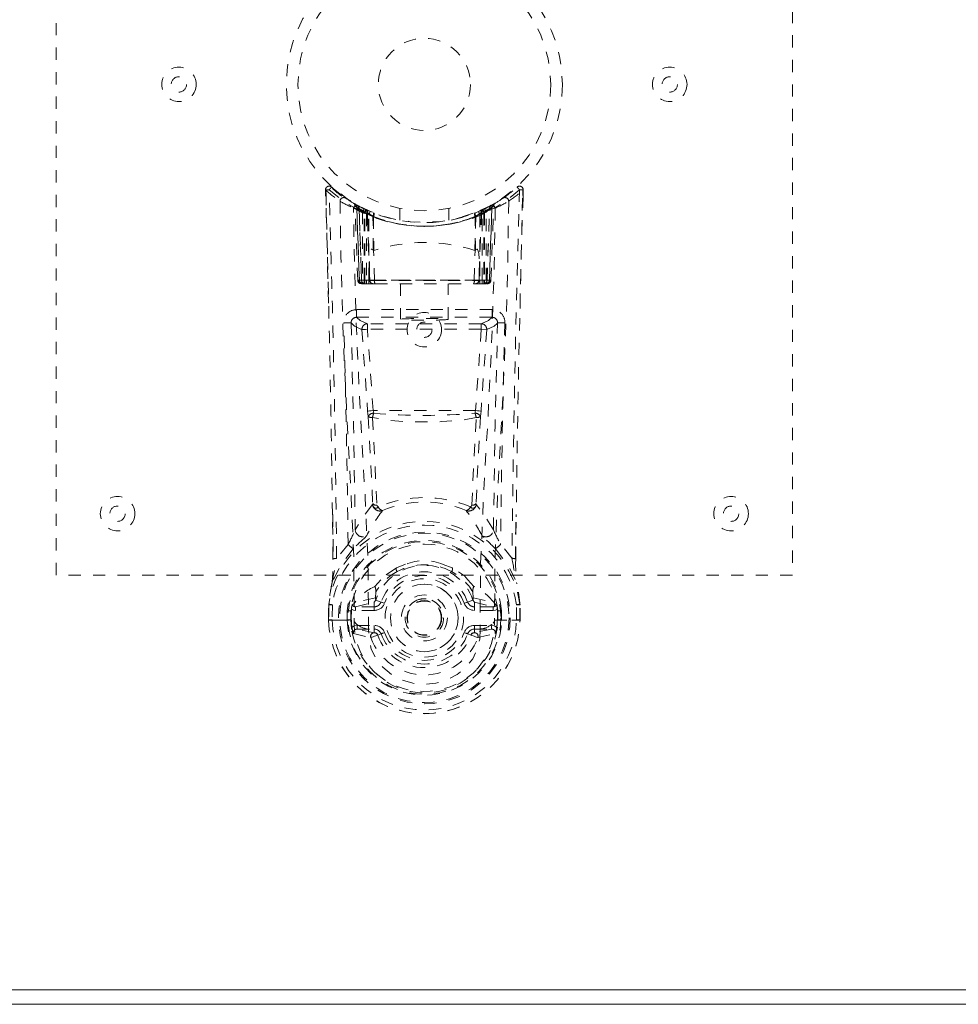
# Model space of a CAD drawing. Header units: inches. Extents: x -63 to 74, y -90 to 54.
# Tile 2 of 10: x 28.95 to 36.59, y 23.78 to 31.8. Entities that reach past the tile are written whole.
import ezdxf

# ---------------------------------------------------------------- set-up
doc = ezdxf.new("R2010")
doc.units = ezdxf.units.IN
doc.header["$MEASUREMENT"] = 0
doc.linetypes.add('SLD-Dashed', pattern=[0.075, 0.05, -0.025])
doc.linetypes.add('SLD-Solid', pattern=[0])

msp = doc.modelspace()

# ---------------------------------------------------------------- linework, layer by layer
at = {"color": 7, "linetype": 'SLD-Dashed', "lineweight": 0}
for p, q in [((29.2427, 27.2766), (29.2427, 35.2766)), ((35.2427, 35.2766), (35.2427, 27.2766)), ((31.4384, 30.3666), (31.4371, 30.4165)), ((31.4388, 30.4167), (31.4401, 30.3669)), ((31.4613, 29.4926), (31.4413, 30.41)), ((32.9151, 30.3715), (32.8972, 30.3535)), ((33.0454, 30.3706), (33.0466, 30.4167)), ((33.0471, 30.3703), (33.0483, 30.4165)), ((31.6772, 30.3011), (31.664, 30.3089)), ((31.6831, 30.2966), (31.6698, 30.3043)), ((31.6774, 30.301), (31.6772, 30.3011)), ((31.6921, 30.2762), (31.6785, 30.2842)), ((31.6996, 29.6805), (31.6785, 30.2842)), ((31.6804, 30.299), (31.6802, 30.2991)), ((31.7129, 29.6805), (31.6921, 30.2762)), ((31.6922, 30.2761), (31.6921, 30.2762)), ((31.6922, 30.2761), (31.713, 29.6805)), ((31.6953, 30.2909), (31.6953, 30.2909)), ((31.76, 30.2576), (31.6953, 30.2909)), ((31.7769, 30.2315), (31.7106, 30.2657)), ((31.731, 29.6805), (31.7106, 30.2657)), ((31.711, 30.269), (31.7315, 29.677)), ((32.0427, 30.2657), (32.0427, 30.169)), ((32.4427, 30.169), (32.4427, 30.2657)), ((32.7748, 30.2657), (32.7084, 30.2315)), ((32.7901, 30.2909), (32.7254, 30.2576)), ((32.7519, 29.6769), (32.7743, 30.269)), ((32.7544, 29.6805), (32.7748, 30.2657)), ((32.7724, 29.6805), (32.7932, 30.2761)), ((32.7932, 30.2762), (32.7725, 29.6805)), ((32.7858, 29.6805), (32.8068, 30.2842)), ((32.7901, 30.2909), (32.7901, 30.2909)), ((32.8068, 30.2842), (32.7932, 30.2762)), ((32.7932, 30.2762), (32.7932, 30.2761)), ((32.8051, 30.2991), (32.805, 30.299)), ((32.8081, 30.3011), (32.808, 30.301)), ((32.8214, 30.3089), (32.8081, 30.3011)), ((31.7389, 30.2357), (31.7514, 30.2617)), ((31.7389, 30.2357), (31.7392, 29.6805)), ((31.7569, 30.2272), (31.7389, 30.2357)), ((31.7523, 30.2293), (31.7715, 30.2206)), ((31.7526, 29.6805), (31.7523, 30.2293)), ((31.7569, 30.2272), (31.769, 30.2534)), ((31.7569, 29.6805), (31.7569, 30.2272)), ((31.7618, 30.2567), (31.76, 30.2576)), ((31.769, 30.2534), (31.7618, 30.2567)), ((31.7706, 30.221), (31.7709, 29.6805)), ((31.7896, 30.2127), (31.7706, 30.221)), ((31.7715, 30.2206), (31.7832, 30.2469)), ((31.7715, 30.2206), (31.7715, 29.6805)), ((31.7769, 30.2315), (31.7788, 30.2306)), ((31.7961, 29.6805), (31.7769, 30.2315)), ((31.7788, 30.2306), (31.7961, 29.7314)), ((31.7824, 30.2473), (31.8009, 30.2392)), ((31.7896, 30.2127), (31.8009, 30.2392)), ((31.7896, 29.6805), (31.7896, 30.2127)), ((31.8284, 30.1996), (31.824, 30.2013)), ((31.8263, 29.9238), (31.824, 30.2013)), ((31.8321, 30.2265), (31.8277, 30.2282)), ((31.8284, 30.1996), (31.8306, 29.9221)), ((32.6408, 30.227), (32.5522, 30.1981)), ((32.6576, 30.2282), (32.6533, 30.2265)), ((32.6547, 29.9221), (32.657, 30.1996)), ((32.6614, 30.2013), (32.657, 30.1996)), ((32.6614, 30.2013), (32.6591, 29.9238)), ((32.6845, 30.2392), (32.703, 30.2473)), ((32.6892, 29.7315), (32.7066, 30.2306)), ((32.7084, 30.2315), (32.6893, 29.6805)), ((32.7148, 30.221), (32.6958, 30.2127)), ((32.6958, 30.2127), (32.6958, 29.6805)), ((32.7066, 30.2306), (32.7084, 30.2315)), ((32.7139, 30.2206), (32.7331, 30.2293)), ((32.7139, 29.6805), (32.7139, 30.2206)), ((32.7145, 29.6805), (32.7148, 30.221)), ((32.7254, 30.2576), (32.7236, 30.2567)), ((32.7465, 30.2357), (32.7285, 30.2272)), ((32.7285, 30.2272), (32.7285, 29.6805)), ((32.7331, 30.2293), (32.7327, 29.6805)), ((32.7462, 29.6805), (32.7465, 30.2357)), ((31.8295, 29.9218), (31.8306, 29.9221)), ((31.8355, 29.6782), (31.8295, 29.9218)), ((32.6499, 29.6782), (32.6559, 29.9218)), ((32.6547, 29.9221), (32.6559, 29.9218)), ((31.6996, 29.6805), (31.7129, 29.6805)), ((31.731, 29.6805), (31.7961, 29.6805)), ((31.7392, 29.6805), (31.7569, 29.6805)), ((31.7397, 29.6516), (31.7531, 29.6516)), ((31.7429, 29.6516), (31.7531, 29.6516)), ((31.7609, 29.6516), (31.7525, 29.6532)), ((31.7715, 29.6805), (31.7526, 29.6805)), ((31.7531, 29.6516), (31.754, 29.6516)), ((32.7285, 29.6805), (31.7569, 29.6805)), ((31.7609, 29.6516), (31.819, 29.6516)), ((31.7709, 29.6805), (31.7896, 29.6805)), ((31.7715, 29.6805), (32.7139, 29.6805)), ((32.6958, 29.6805), (31.7896, 29.6805)), ((31.819, 29.6516), (31.7901, 29.6516)), ((31.7973, 29.6805), (31.7961, 29.6805)), ((31.7973, 29.6805), (31.7973, 29.6792)), ((31.8258, 29.6516), (31.8262, 29.6516)), ((31.8262, 29.6516), (31.8424, 29.6516)), ((31.8424, 29.6516), (32.6429, 29.6516)), ((32.0477, 29.6516), (32.0477, 29.3613)), ((32.4377, 29.3613), (32.4377, 29.6516)), ((32.6429, 29.6516), (32.6591, 29.6516)), ((32.6591, 29.6516), (32.6595, 29.6516)), ((32.6664, 29.6516), (32.7245, 29.6516)), ((32.6953, 29.6516), (32.6664, 29.6516)), ((32.688, 29.6792), (32.6881, 29.6805)), ((32.6893, 29.6805), (32.6881, 29.6805)), ((32.6893, 29.6805), (32.7544, 29.6805)), ((32.6953, 29.6516), (32.6955, 29.6516)), ((32.6955, 29.6516), (32.714, 29.6516)), ((32.6958, 29.6805), (32.7145, 29.6805)), ((32.7327, 29.6805), (32.7139, 29.6805)), ((32.7285, 29.6805), (32.7462, 29.6805)), ((32.7314, 29.6516), (32.7322, 29.6516)), ((32.7322, 29.6516), (32.7425, 29.6516)), ((32.7322, 29.6516), (32.7457, 29.6516)), ((32.7544, 29.6805), (32.7544, 29.6805)), ((32.7725, 29.6805), (32.7858, 29.6805)), ((31.691, 29.4404), (31.691, 29.3778)), ((32.7944, 29.4404), (31.691, 29.4404)), ((32.7944, 29.3778), (32.7944, 29.4404)), ((31.691, 29.3778), (32.7944, 29.3778)), ((31.7788, 29.3251), (31.7788, 29.2801)), ((32.7065, 29.3251), (31.7788, 29.3251)), ((32.7065, 29.3251), (32.7065, 29.2801)), ((31.7341, 29.2776), (31.7808, 28.6132)), ((32.7065, 29.2801), (31.7788, 29.2801)), ((31.8254, 28.617), (31.7788, 29.2801)), ((32.7065, 29.2801), (32.66, 28.617)), ((32.7513, 29.2776), (32.7046, 28.6132)), ((32.7513, 29.2776), (32.7065, 29.2801)), ((32.66, 28.617), (31.8254, 28.617)), ((31.8566, 27.8455), (31.8566, 27.8454)), ((32.6288, 27.8454), (32.6288, 27.8455)), ((31.4982, 27.4072), (31.4939, 27.7678)), ((32.9872, 27.4072), (32.9913, 27.7523)), ((31.6212, 27.5265), (31.528, 27.411)), ((32.9574, 27.411), (32.8642, 27.5265)), ((32.0903, 27.3642), (32.0149, 27.3358)), ((32.4705, 27.3358), (32.3964, 27.3636)), ((35.2427, 27.2766), (29.2427, 27.2766)), ((31.8892, 27.2384), (31.8402, 27.1841)), ((32.6452, 27.1841), (32.5962, 27.2384)), ((31.8462, 27.1388), (31.8445, 27.0911)), ((32.6391, 27.1388), (32.6409, 27.0911)), ((31.8445, 27.0911), (31.6777, 27.054)), ((31.6818, 27.0176), (31.8344, 27.0551)), ((31.8344, 27.0551), (31.8473, 27.0716)), ((31.8344, 27.0176), (31.8344, 27.0551)), ((31.8473, 27.0718), (31.8897, 27.0562)), ((32.5956, 27.0562), (32.6381, 27.0718)), ((32.6381, 27.0716), (32.651, 27.0551)), ((32.6409, 27.0911), (32.8077, 27.054)), ((32.651, 27.0176), (32.651, 27.0551)), ((32.651, 27.0551), (32.8036, 27.0176)), ((31.4625, 26.9073), (31.4631, 27.0346)), ((31.4633, 27.0387), (31.4631, 27.0346)), ((31.4645, 27.0346), (31.4638, 26.9066)), ((31.4929, 27.0344), (31.4922, 26.9107)), ((31.6133, 26.912), (31.6136, 26.9855)), ((31.6434, 26.9841), (31.6136, 26.9855)), ((31.6434, 26.9841), (31.643, 26.9122)), ((31.6479, 26.9978), (31.6436, 26.9844)), ((31.6479, 26.9978), (31.6477, 26.9128)), ((31.6479, 26.9979), (31.6479, 26.9978)), ((31.6818, 27.0176), (31.6818, 26.9876)), ((31.8344, 27.0176), (31.6818, 27.0176)), ((31.8344, 26.9876), (31.6818, 26.9876)), ((31.8344, 26.9876), (31.8344, 27.0176)), ((32.8036, 27.0176), (32.651, 27.0176)), ((32.651, 26.9876), (32.651, 27.0176)), ((32.8036, 26.9876), (32.651, 26.9876)), ((32.8036, 26.9876), (32.8036, 27.0176)), ((32.8375, 26.9978), (32.8375, 26.9979)), ((32.8418, 26.9844), (32.8375, 26.9978)), ((32.8375, 26.9978), (32.8377, 26.9128)), ((32.8717, 26.9855), (32.842, 26.9841)), ((32.8423, 26.9122), (32.842, 26.9841)), ((32.8717, 26.9855), (32.8717, 26.9855)), ((32.8717, 26.9855), (32.8721, 26.912)), ((32.9932, 26.9107), (32.9925, 27.0344)), ((33.0216, 26.9066), (33.0208, 27.0346)), ((33.0222, 27.0346), (33.0221, 27.0387)), ((33.0229, 26.9073), (33.0222, 27.0346)), ((31.4625, 26.9073), (31.4661, 26.9073)), ((31.4661, 26.9073), (31.4926, 26.9073)), ((31.4926, 26.9073), (31.5106, 26.9074)), ((31.5106, 26.9083), (31.529, 26.9079)), ((31.5106, 26.9074), (31.5106, 26.9083)), ((31.529, 26.9079), (31.6709, 26.9078)), ((31.643, 26.9122), (31.6133, 26.9119)), ((31.6133, 26.9119), (31.6133, 26.912)), ((31.6477, 26.9128), (31.643, 26.9122)), ((31.65, 26.834), (31.643, 26.9122)), ((32.3992, 26.9266), (32.3991, 26.923)), ((32.8139, 26.9023), (32.8147, 26.9078)), ((32.8145, 26.9078), (32.9564, 26.9079)), ((32.8377, 26.9128), (32.8423, 26.9122)), ((32.8721, 26.9119), (32.8423, 26.9122)), ((32.8721, 26.912), (32.8721, 26.9119)), ((32.9564, 26.9079), (32.9748, 26.9083)), ((32.9748, 26.9083), (32.9748, 26.9074)), ((32.9748, 26.9074), (32.9928, 26.9073)), ((32.9928, 26.9073), (33.0193, 26.9073)), ((33.0193, 26.9073), (33.0228, 26.9073)), ((31.6949, 26.8655), (31.6949, 26.8355)), ((31.6949, 26.8655), (31.8344, 26.8655)), ((31.8342, 26.8063), (31.6949, 26.8355)), ((31.6949, 26.8355), (31.8344, 26.8355)), ((31.8344, 26.8355), (31.8343, 26.8063)), ((31.8344, 26.8655), (31.8344, 26.8355)), ((32.651, 26.8355), (32.651, 26.8655)), ((32.651, 26.8655), (32.7905, 26.8655)), ((32.651, 26.8063), (32.651, 26.8355)), ((32.651, 26.8355), (32.7905, 26.8355)), ((32.7905, 26.8355), (32.6512, 26.8063)), ((32.7905, 26.8355), (32.7905, 26.8655)), ((31.6649, 26.7994), (31.8065, 26.766)), ((31.8897, 26.7969), (31.8623, 26.7868)), ((32.6231, 26.7868), (32.5956, 26.7969)), ((32.6789, 26.766), (32.8205, 26.7994))]:
    msp.add_line(p, q, dxfattribs=at)
at = {"color": 7, "linetype": 'SLD-Solid', "lineweight": 15}
for p, q in [((14.611, 23.8947), (73.8743, 23.8947)), ((14.611, 23.8947), (73.8743, 23.8947)), ((14.4927, 23.7766), (73.9927, 23.7766))]:
    msp.add_line(p, q, dxfattribs=at)
at = {"color": 7, "linetype": 'SLD-Dashed', "lineweight": 0, "flags": 128}
for points in [[(33.023, 29.4491), (33.0242, 29.5227), (33.0277, 29.6955), (33.0325, 29.9047), (33.0384, 30.1515), (33.0441, 30.41)], [(31.5555, 30.3236), (31.5624, 29.8703), (31.5746, 29.4213), (31.5919, 28.9777), (31.6135, 28.542), (31.6439, 27.9759), (31.6669, 27.4289), (31.6715, 26.9023)], [(31.7883, 26.8358), (31.7842, 27.3655), (31.7604, 27.9147), (31.7285, 28.4823), (31.7055, 28.919), (31.6867, 29.3638), (31.6732, 29.8143), (31.665, 30.2681)], [(31.6864, 30.2959), (31.6803, 30.2993), (31.6774, 30.301)], [(31.7092, 30.2734), (31.7043, 30.2835), (31.6985, 30.2891)], [(31.7505, 30.2599), (31.7434, 30.2651), (31.735, 30.2698)], [(32.8204, 30.2681), (32.8122, 29.8144), (32.7987, 29.3638), (32.7799, 28.9191), (32.7569, 28.4823), (32.7249, 27.9147), (32.7012, 27.3655), (32.6971, 26.8358)], [(32.7504, 30.2698), (32.742, 30.2651), (32.7348, 30.2599)], [(32.9299, 30.3236), (32.923, 29.8703), (32.9108, 29.4213), (32.8935, 28.9777), (32.8719, 28.542), (32.8415, 27.9759), (32.8185, 27.4289), (32.8139, 26.9023)], [(31.7523, 30.2293), (31.7569, 30.239), (31.761, 30.2479), (31.7637, 30.2536), (31.7646, 30.2555)], [(31.7824, 30.2473), (31.7816, 30.2455), (31.779, 30.2396), (31.775, 30.2307), (31.7706, 30.221)], [(32.6958, 30.2127), (32.6914, 30.2229), (32.6878, 30.2315), (32.6853, 30.2372), (32.6845, 30.2392)], [(32.7021, 30.2469), (32.703, 30.2449), (32.7056, 30.2393), (32.7094, 30.2307), (32.7139, 30.2206)], [(32.7148, 30.221), (32.7104, 30.2307), (32.7064, 30.2396), (32.7038, 30.2455), (32.703, 30.2473)], [(32.7285, 30.2272), (32.7238, 30.2373), (32.7199, 30.2458), (32.7173, 30.2514), (32.7164, 30.2534)], [(32.7208, 30.2555), (32.7217, 30.2536), (32.7244, 30.2479), (32.7285, 30.239), (32.7331, 30.2293)], [(32.7465, 30.2357), (32.7418, 30.2454), (32.7376, 30.2542), (32.7348, 30.2599), (32.734, 30.2617)], [(31.7961, 29.7315), (31.7959, 29.8438), (31.7998, 29.8996), (31.8065, 29.9258), (31.8102, 29.9311), (31.8129, 29.9326), (31.8145, 29.9328), (31.8161, 29.9327), (31.8191, 29.9314), (31.8218, 29.9293), (31.8263, 29.9238)], [(31.8263, 29.9238), (31.8276, 29.9223), (31.8284, 29.9218), (31.8289, 29.9217), (31.8295, 29.9218)], [(32.6559, 29.9218), (32.6565, 29.9217), (32.6569, 29.9218), (32.6578, 29.9223), (32.6591, 29.9238)], [(32.6591, 29.9238), (32.6636, 29.9293), (32.6663, 29.9314), (32.6693, 29.9327), (32.6709, 29.9329), (32.6724, 29.9326), (32.6751, 29.9311), (32.6789, 29.9259), (32.6856, 29.8996), (32.6895, 29.8438), (32.6892, 29.7315)], [(31.7961, 29.7314), (31.7962, 29.7307), (31.7973, 29.6805)], [(32.6881, 29.6805), (32.6892, 29.7307), (32.6892, 29.7314)], [(31.7392, 29.6805), (31.7241, 29.6805), (31.7112, 29.6805), (31.7025, 29.6805), (31.7003, 29.6805), (31.6996, 29.6805)], [(31.713, 29.6805), (31.7169, 29.6805), (31.7257, 29.6805), (31.7382, 29.6805), (31.7526, 29.6805)], [(31.7709, 29.6805), (31.7552, 29.6805), (31.7481, 29.6805), (31.7419, 29.6805), (31.7369, 29.6805), (31.7333, 29.6805), (31.7313, 29.6805), (31.731, 29.6805)], [(31.8355, 29.6782), (32.0377, 29.6782), (32.2427, 29.6781), (32.4477, 29.6782), (32.6499, 29.6782)], [(32.7544, 29.6805), (32.7541, 29.6805), (32.7521, 29.6805), (32.7485, 29.6805), (32.7435, 29.6805), (32.7373, 29.6805), (32.7302, 29.6805), (32.7145, 29.6805)], [(32.7327, 29.6805), (32.7472, 29.6805), (32.7597, 29.6805), (32.7686, 29.6805), (32.7724, 29.6805)], [(32.7858, 29.6805), (32.7851, 29.6805), (32.7829, 29.6805), (32.7742, 29.6805), (32.7613, 29.6805), (32.7462, 29.6805)], [(31.646, 29.3317), (31.6748, 29.3044), (31.7341, 29.2776)], [(31.646, 29.3317), (31.6663, 28.4879), (31.6797, 27.6459)], [(31.7788, 29.3251), (31.7201, 29.3512), (31.691, 29.3778)], [(32.7944, 29.3778), (32.7653, 29.3512), (32.7065, 29.3251)], [(32.7513, 29.2776), (32.8105, 29.3044), (32.8394, 29.3317)], [(32.8056, 27.6459), (32.8191, 28.4879), (32.8394, 29.3317)], [(31.7788, 29.2801), (31.7626, 29.2792), (31.7486, 29.2784), (31.7387, 29.2778), (31.7341, 29.2776)], [(31.7808, 28.6132), (31.7852, 28.6136), (31.7955, 28.6145), (31.8099, 28.6157), (31.8254, 28.617)], [(31.7808, 28.6132), (31.783, 28.5909), (31.7856, 28.5701)], [(31.8299, 28.5954), (31.8274, 28.6058), (31.8254, 28.617)], [(32.66, 28.617), (32.658, 28.6058), (32.6555, 28.5954)], [(32.66, 28.617), (32.6754, 28.6157), (32.6899, 28.6145), (32.7002, 28.6136), (32.7046, 28.6132)], [(32.6998, 28.57), (32.7024, 28.5909), (32.7046, 28.6132)], [(31.7856, 28.5701), (31.8044, 28.211), (31.8217, 27.8591)], [(31.8197, 28.5602), (31.839, 28.1992), (31.8566, 27.8455)], [(32.6656, 28.5602), (32.5268, 28.5361), (32.3852, 28.5269), (32.2427, 28.5245), (32.1002, 28.5269), (31.9586, 28.5361), (31.8198, 28.5602)], [(32.6288, 27.8455), (32.6464, 28.1992), (32.6656, 28.5602)], [(32.6997, 28.57), (32.6809, 28.2109), (32.6637, 27.8591)], [(31.8206, 27.8518), (31.7469, 27.7544), (31.6797, 27.6459)], [(31.8206, 27.8518), (31.8229, 27.8418), (31.827, 27.8331), (31.8328, 27.8264), (31.8397, 27.8221), (31.8472, 27.8207), (31.8547, 27.8223), (31.8616, 27.8266), (31.8675, 27.8335)], [(32.6179, 27.8335), (32.6238, 27.8266), (32.6307, 27.8223), (32.6382, 27.8207), (32.6457, 27.8221), (32.6526, 27.8264), (32.6584, 27.8331), (32.6625, 27.8418), (32.6648, 27.8518)], [(32.8056, 27.6459), (32.7385, 27.7544), (32.6648, 27.8518)], [(31.4971, 27.7687), (31.4983, 27.6476), (31.4996, 27.4087)], [(32.9857, 27.4087), (32.987, 27.643), (32.9881, 27.7531)], [(31.7737, 27.5981), (31.7692, 27.5923), (31.7605, 27.5835)], [(32.7248, 27.5835), (32.7162, 27.5923), (32.7117, 27.5981)], [(31.6639, 27.4912), (31.5653, 27.3656), (31.4907, 27.2155)], [(32.8214, 27.4912), (32.9223, 27.3621), (32.9947, 27.2155)], [(32.0149, 27.3358), (31.9167, 27.2687), (31.8892, 27.2384)], [(32.5962, 27.2384), (32.5687, 27.2688), (32.4705, 27.3358)], [(31.4907, 27.2155), (31.4743, 27.128), (31.4633, 27.0387)], [(31.4907, 27.2155), (31.4891, 27.2101), (31.4888, 27.2045)], [(32.9966, 27.2045), (32.9963, 27.2101), (32.9947, 27.2155)], [(33.0221, 27.0387), (33.0111, 27.128), (32.9947, 27.2155)], [(31.6777, 27.054), (31.6706, 27.0456), (31.6554, 27.0324)], [(31.9179, 27.0459), (31.9125, 27.0478), (31.9073, 27.0497), (31.9025, 27.0515), (31.8983, 27.0531), (31.8948, 27.0543), (31.8922, 27.0553), (31.8904, 27.056), (31.8897, 27.0562)], [(32.5675, 27.0459), (32.5729, 27.0478), (32.578, 27.0497), (32.5828, 27.0515), (32.5871, 27.0531), (32.5906, 27.0543), (32.5932, 27.0553), (32.5949, 27.056), (32.5956, 27.0562)], [(32.6409, 27.0911), (32.6397, 27.0789), (32.6381, 27.0718), (32.6381, 27.0717)], [(32.83, 27.0324), (32.8238, 27.0374), (32.8077, 27.054)], [(31.4631, 27.0346), (31.463, 27.0346), (31.4642, 27.0346), (31.4667, 27.0346), (31.4704, 27.0345), (31.4751, 27.0345), (31.4805, 27.0345), (31.4866, 27.0344), (31.4929, 27.0344)], [(31.4929, 27.0344), (31.4874, 27.0352), (31.4821, 27.036), (31.4772, 27.0367), (31.4728, 27.0373), (31.4691, 27.0378), (31.4663, 27.0382), (31.4643, 27.0385), (31.4633, 27.0387)], [(31.6434, 26.9841), (31.6435, 26.9842), (31.6436, 26.9844)], [(31.6818, 26.9876), (31.6641, 26.9902), (31.6479, 26.9979)], [(32.8375, 26.9979), (32.8213, 26.9902), (32.8036, 26.9876)], [(32.842, 26.9841), (32.8419, 26.9842), (32.8418, 26.9844)], [(33.0221, 27.0387), (33.0211, 27.0385), (33.0191, 27.0382), (33.0162, 27.0378), (33.0125, 27.0373), (33.0082, 27.0367), (33.0032, 27.036), (32.998, 27.0352), (32.9925, 27.0344)], [(32.9925, 27.0344), (32.9988, 27.0344), (33.0048, 27.0345), (33.0103, 27.0345), (33.015, 27.0345), (33.0187, 27.0346), (33.0212, 27.0346), (33.0224, 27.0346), (33.0222, 27.0346)], [(31.4922, 26.9107), (31.4858, 26.9106), (31.4797, 26.9106), (31.4741, 26.9106), (31.4694, 26.9105), (31.4658, 26.9105), (31.4633, 26.9106), (31.4623, 26.9098), (31.4625, 26.9073)], [(31.6715, 26.9023), (31.6712, 26.905), (31.6709, 26.9078)], [(31.6715, 26.9023), (31.6762, 26.8928), (31.683, 26.8836)], [(32.8139, 26.9023), (32.8092, 26.8928), (32.8024, 26.8836)], [(33.0228, 26.9073), (33.0231, 26.9098), (33.022, 26.9106), (33.0196, 26.9105), (33.0159, 26.9105), (33.0112, 26.9106), (33.0057, 26.9106), (32.9996, 26.9106), (32.9932, 26.9107)], [(31.6527, 26.8485), (31.6721, 26.8611), (31.6949, 26.8655)], [(31.7883, 26.8358), (31.7861, 26.8362), (31.784, 26.8366)], [(32.6971, 26.8358), (32.6949, 26.754), (32.6749, 26.6724), (32.6367, 26.5944), (32.5812, 26.5242), (32.5105, 26.4655), (32.4279, 26.4215), (32.3373, 26.3943), (32.2427, 26.3851), (32.1481, 26.3943), (32.0575, 26.4215), (31.975, 26.4655), (31.9043, 26.5242), (31.8487, 26.5944), (31.8105, 26.6724), (31.7905, 26.754), (31.7883, 26.8358)], [(32.7015, 26.8366), (32.6993, 26.8362), (32.6971, 26.8358)], [(32.7905, 26.8655), (32.8133, 26.8611), (32.8327, 26.8485)], [(31.8624, 26.7868), (31.8553, 26.7989), (31.8514, 26.8025), (31.8473, 26.8048), (31.843, 26.806), (31.8386, 26.8063), (31.8295, 26.8049), (31.8202, 26.8015), (31.8117, 26.7959), (31.8082, 26.7918), (31.8057, 26.7862), (31.8057, 26.7677)], [(31.8624, 26.7867), (31.8601, 26.7859), (31.8544, 26.7838), (31.846, 26.7807), (31.836, 26.777), (31.8258, 26.7732), (31.8167, 26.7699), (31.8099, 26.7674), (31.8064, 26.7661)], [(31.9179, 26.8072), (31.9125, 26.8053), (31.9073, 26.8034), (31.9025, 26.8016), (31.8983, 26.8), (31.8948, 26.7988), (31.8922, 26.7978), (31.8904, 26.7972), (31.8897, 26.7969)], [(32.5675, 26.8072), (32.5729, 26.8053), (32.578, 26.8034), (32.5828, 26.8016), (32.5871, 26.8), (32.5906, 26.7988), (32.5932, 26.7978), (32.5949, 26.7972), (32.5956, 26.7969)], [(32.6797, 26.7677), (32.6807, 26.781), (32.6782, 26.7905), (32.6757, 26.794), (32.6726, 26.7969), (32.6648, 26.8015), (32.6553, 26.8046), (32.6447, 26.8057), (32.6392, 26.8047), (32.6336, 26.8019), (32.6282, 26.7964), (32.623, 26.7868)], [(32.623, 26.7867), (32.6253, 26.7859), (32.631, 26.7838), (32.6394, 26.7807), (32.6494, 26.777), (32.6596, 26.7732), (32.6687, 26.7699), (32.6755, 26.7674), (32.6789, 26.7661)]]:
    msp.add_lwpolyline(points, dxfattribs=at)
at = {"color": 7, "linetype": 'SLD-Dashed', "lineweight": 0}
for centre, radius in [((32.2427, 31.2766), 1.125), ((32.2427, 31.2766), 1.03), ((32.2427, 31.2766), 0.3755), ((30.2427, 31.2766), 0.1405), ((34.2427, 31.2766), 0.1405), ((30.2427, 31.2766), 0.0625), ((34.2427, 31.2766), 0.0625), ((32.2427, 29.2766), 0.1405), ((32.2427, 29.2766), 0.0625), ((29.7427, 27.7766), 0.1405), ((34.7427, 27.7766), 0.1405), ((29.7427, 27.7766), 0.0625), ((34.7427, 27.7766), 0.0625), ((32.2427, 26.9266), 0.7), ((32.2427, 26.9266), 0.69), ((32.2427, 26.9266), 0.6226), ((32.2427, 26.9266), 0.32), ((32.2427, 26.9266), 0.275), ((32.2427, 26.9266), 0.1875), ((32.2427, 26.9266), 0.1565), ((32.2427, 26.9266), 0.1415), ((32.2427, 26.9266), 0.1395), ((32.2427, 26.9266), 0.1375)]:
    msp.add_circle(centre, radius, dxfattribs=at)
at = {"color": 7, "linetype": 'SLD-Solid', "lineweight": 15}
for radius, start, end in [(29.75, 0, 180), (29.6319, 0.22838, 179.77162), (29.6319, 0.22838, 179.77162)]:
    msp.add_arc((44.2427, 23.7766), radius, start, end, dxfattribs=at)
at = {"color": 7, "linetype": 'SLD-Dashed', "lineweight": 0}
for centre, radius, start, end in [((31.4671, 30.4173), 0.03, 47.92909, 181.49334), ((31.8716, 30.0668), 0.5355, 135.87567, 139.05774), ((32.2376, 31.27), 1.1193, 228.02371, 235.41223), ((31.8443, 30.7623), 0.4825, 223.71515, 237.86894), ((32.269, 31.2417), 1.0838, 304.5129, 311.30679), ((33.0183, 30.4173), 0.03, 358.50826, 132.06931), ((32.0338, 29.5347), 1.3225, 41.88915, 43.17744), ((31.476, 29.7889), 0.6288, 90.80985, 93.54464), ((32.2269, 31.3006), 1.1855, 228.2247, 235.50105), ((-106.1447, 26.1297), 137.6484, 0.68187, 1.763854), ((-112.1006, 26.0064), 143.6355, 0.56033, 1.759936), ((32.2427, 31.2781), 1.1584, 227.97565, 312.02407), ((31.5855, 30.3237), 0.03, 55.94022, 180.20114), ((32.2431, 31.2772), 1.1282, 235.39076, 240.55048), ((32.2427, 31.2765), 1.1275, 299.44774, 304.61101), ((32.8999, 30.3237), 0.03, 359.81221, 124.04643), ((32.2589, 31.3001), 1.1848, 304.49693, 311.77767), ((183.021, 25.8761), 150.0715, 178.265788, 179.413946), ((170.9122, 26.1246), 137.9305, 178.236083, 179.323851), ((33.0298, 30.325), 0.0933, 78.57152, 97.07399), ((32.2285, 31.5151), 1.3684, 240.53662, 245.67924), ((31.6486, 30.2832), 0.03, 1.98733, 59.1143), ((31.7061, 30.2556), 0.043, 114.31197, 163.0444), ((32.2427, 31.3079), 1.1896, 240.94381, 299.05619), ((31.6515, 30.284), 0.0272, 359.29726, 40.31032), ((32.1671, 31.1407), 0.972, 239.63732, 243.76968), ((31.6622, 30.2752), 0.0299, 1.90521, 59.88745), ((31.6624, 30.2752), 0.0299, 1.77746, 59.8764), ((32.1923, 30.862), 0.7732, 228.35643, 234.09353), ((32.2427, 31.2766), 1.1275, 240.55196, 299.44804), ((32.1912, 30.8552), 0.7644, 229.24801, 234.95936), ((31.6807, 30.2647), 0.0299, 1.81321, 60.92333), ((32.2423, 31.2758), 1.1267, 240.95106, 245.90711), ((32.1904, 30.8466), 0.7534, 230.44634, 236.13976), ((32.2429, 31.2762), 1.1271, 294.09387, 299.04765), ((32.2951, 30.8464), 0.7532, 303.85921, 309.55468), ((32.2938, 30.8557), 0.765, 305.04256, 310.74928), ((32.2914, 30.8641), 0.7758, 305.91615, 311.63388), ((32.3184, 31.1406), 0.9719, 296.23036, 300.36319), ((32.8046, 30.2647), 0.0299, 119.09923, 178.19493), ((32.8049, 30.2648), 0.03, 119.0611, 163.23866), ((32.8232, 30.2752), 0.0299, 120.11503, 178.09231), ((32.823, 30.2752), 0.0299, 120.12491, 178.22182), ((32.7794, 30.2556), 0.0429, 16.93003, 65.71708), ((32.8339, 30.284), 0.0272, 139.68968, 180.70274), ((32.8368, 30.2832), 0.03, 120.88488, 178.01752), ((32.2569, 31.515), 1.3683, 294.32084, 299.46379), ((32.2427, 31.2753), 1.1552, 245.13232, 294.86768), ((31.7472, 30.2308), 0.0297, 1.50954, 64.54753), ((31.7491, 30.2299), 0.0297, 1.50491, 64.65412), ((32.2427, 31.2753), 1.1552, 245.92818, 294.07182), ((32.186, 30.8092), 0.7075, 234.86009, 239.22442), ((32.2427, 31.2753), 1.1552, 246.90846, 293.09154), ((31.7943, 30.2191), 0.0346, 329.08427, 15.16047), ((31.7984, 30.2174), 0.0349, 329.36052, 15.07262), ((32.2427, 31.2397), 1.1196, 248.28391, 291.71609), ((32.687, 30.2174), 0.0349, 164.91709, 210.64977), ((32.6911, 30.2191), 0.0346, 164.83311, 210.92215), ((32.2994, 30.809), 0.7073, 300.77576, 305.14109), ((32.3634, 31.0143), 0.8388, 293.59459, 295.42679), ((32.7363, 30.2299), 0.0297, 115.34437, 178.49298), ((32.7382, 30.2308), 0.0297, 115.45281, 178.49012), ((32.2427, 28.6558), 1.3317, 71.9765, 108.02322), ((31.7296, 29.6815), 0.03, 181.99565, 269.99372), ((31.7637, 29.7304), 0.0807, 218.19875, 252.55283), ((31.7429, 29.6815), 0.03, 181.93296, 269.92626), ((31.7586, 29.6801), 0.0276, 179.12185, 257.23303), ((31.7604, 29.6733), 0.0218, 247.39078, 275.22594), ((32.188, 29.6734), 0.4354, 179.06964, 182.88057), ((32.1812, 29.6733), 0.4243, 179.03359, 182.94447), ((32.2259, 29.6734), 0.455, 179.10769, 182.75431), ((32.2114, 29.6734), 0.4399, 179.06828, 182.84015), ((32.2509, 29.6733), 0.4614, 179.10951, 182.70607), ((31.8259, 29.6814), 0.0299, 181.80722, 269.82236), ((31.8307, 30.2084), 0.5302, 266.39052, 270.51783), ((31.8268, 29.681), 0.0295, 183.4626, 269.0169), ((31.8685, 29.6725), 0.0334, 170.2416, 218.88098), ((32.6169, 29.6725), 0.0334, 321.12557, 9.75627), ((32.6546, 30.2088), 0.5306, 269.48384, 273.6086), ((32.6586, 29.681), 0.0295, 270.99879, 356.51939), ((32.6594, 29.6814), 0.0299, 270.1767, 358.19372), ((32.2349, 29.6733), 0.4609, 357.28987, 0.88991), ((32.2745, 29.6733), 0.4394, 357.15985, 0.93636), ((32.2585, 29.6735), 0.456, 357.24713, 0.88623), ((32.7196, 29.6865), 0.0354, 260.95964, 350.20901), ((32.7244, 29.6815), 0.03, 270.0589, 358.0729), ((32.3042, 29.6733), 0.4243, 357.05553, 0.96641), ((32.2965, 29.6735), 0.4363, 357.12088, 0.92427), ((32.7425, 29.6815), 0.03, 270.02576, 358.03421), ((32.7217, 29.7304), 0.0807, 287.4469, 321.80254), ((32.7558, 29.6815), 0.03, 270.004, 358.00663), ((31.6908, 29.3356), 0.1048, 89.88698, 181.43043), ((32.7945, 29.3356), 0.1049, 358.58626, 90.09633), ((31.6091, 29.0065), 0.3272, 83.53656, 94.05363), ((-69.6422, 26.4595), 101.269, 0.603698, 1.62599), ((31.6909, 29.3328), 0.045, 89.88643, 181.42504), ((31.7791, 29.28), 0.0451, 90.35983, 183.09101), ((32.7063, 29.28), 0.0451, 356.91002, 89.62713), ((32.7945, 29.3328), 0.045, 358.57791, 90.11212), ((32.8762, 29.0075), 0.3263, 85.93182, 96.47804), ((134.1346, 26.4593), 101.276, 178.374046, 179.396267), ((31.8278, 28.5478), 0.0477, 87.43683, 152.2376), ((32.0961, 28.4995), 0.2829, 160.17274, 167.60778), ((32.2427, 33.4195), 4.8417, 265.10927, 274.89024), ((32.6576, 28.5478), 0.0477, 27.76128, 92.56577), ((32.3935, 28.5007), 0.2785, 12.33238, 19.88609), ((31.8139, 28.6039), 0.0441, 230.18032, 277.63476), ((32.6715, 28.6039), 0.0441, 262.37637, 309.80827), ((31.8084, 27.8574), 0.0135, 335.61795, 7.24526), ((31.8523, 27.886), 0.0407, 221.39404, 276.05433), ((32.2426, 26.9309), 0.9774, 67.42133, 112.56837), ((32.2427, 27.0136), 0.859, 66.60487, 113.39434), ((32.6331, 27.886), 0.0408, 263.95452, 318.57832), ((32.6769, 27.8573), 0.0133, 172.81862, 204.51643), ((32.9143, 27.0246), 1.2767, 142.48675, 153.30628), ((31.8807, 27.8588), 0.0605, 186.66629, 290.15106), ((31.8723, 27.8488), 0.0161, 192.28562, 252.66933), ((31.9144, 27.8501), 0.0498, 199.55623, 255.03647), ((32.6047, 27.8588), 0.0605, 249.84767, 353.33498), ((32.571, 27.8501), 0.0498, 284.96199, 340.44228), ((31.5742, 27.0266), 1.2731, 26.67794, 37.52832), ((32.6131, 27.8488), 0.0161, 287.3307, 347.75983), ((32.2427, 26.9266), 0.7874, 8.18576, 171.81424), ((32.2427, 26.9266), 0.7575, 8.18583, 171.81422), ((30.4561, 28.1718), 1.3319, 331.01777, 336.74399), ((31.7402, 27.6485), 0.0605, 182.44722, 303.61877), ((32.7452, 27.6485), 0.0605, 236.38139, 357.5532), ((34.0313, 28.1728), 1.3341, 203.26086, 208.97739), ((32.2427, 26.9266), 0.6318, 5.35752, 174.64248), ((33.3868, 25.7857), 2.4242, 132.13102, 135.28966), ((31.0994, 25.7865), 2.4231, 44.7095, 47.86951), ((31.7851, 27.6818), 0.2258, 223.46113, 237.56152), ((32.2427, 26.9266), 0.6019, 5.51223, 174.48777), ((32.7072, 27.6734), 0.215, 302.08175, 316.89714), ((30.1864, 27.3665), 1.3124, 352.90991, 1.77739), ((27.368, 28.1036), 4.2172, 347.84249, 350.54746), ((31.5197, 27.358), 0.0537, 81.0729, 113.57383), ((32.2427, 26.989), 0.4049, 67.69503, 112.10949), ((32.9657, 27.358), 0.0537, 66.42804, 98.9258), ((37.1147, 28.1032), 4.2145, 189.45204, 192.15873), ((34.3029, 27.3666), 1.3163, 178.23312, 187.07429), ((32.2426, 26.8957), 0.465, 118.51746, 148.47879), ((32.2427, 26.9381), 0.4174, 18.66215, 161.30147), ((32.2427, 26.9266), 0.376, 20.17127, 159.82873), ((32.048, 27.3255), 0.0346, 162.69273, 217.83557), ((32.2427, 26.8962), 0.4645, 61.44169, 118.55982), ((32.4374, 27.3255), 0.0346, 322.16979, 17.30191), ((32.2431, 26.896), 0.4645, 31.50451, 61.5003), ((32.2427, 26.9266), 0.346, 20.17134, 159.82866), ((32.8436, 26.9131), 1.3858, 167.86131, 174.97166), ((32.0219, 26.7907), 0.4334, 114.79914, 142.59324), ((31.7573, 27.1499), 0.0897, 352.84781, 22.41854), ((32.2427, 26.9266), 0.275, 90.00001, 269.99999), ((32.2427, 26.9266), 0.275, 270.00009, 89.99991), ((32.7197, 27.151), 0.0815, 156.05826, 188.67287), ((32.4674, 26.7956), 0.4273, 37.20455, 65.40306), ((31.6425, 26.9132), 1.3851, 5.02648, 12.14056), ((31.8344, 27.0766), 0.059, 270, 339.82873), ((31.912, 27.0909), 0.0674, 179.80273, 196.49341), ((32.2427, 26.9266), 0.1565, 84.1567, 107.24555), ((32.651, 27.0766), 0.059, 200.17127, 270), ((31.7784, 26.9876), 0.131, 160.01123, 175.48296), ((31.6815, 27.048), 0.0304, 210.79056, 270.61761), ((31.8344, 27.0766), 0.089, 269.99967, 339.82928), ((32.651, 27.0766), 0.089, 200.1719, 269.99915), ((32.8039, 27.048), 0.0304, 269.38239, 329.20944), ((32.7464, 26.9962), 0.0911, 1.09185, 23.41072), ((32.2427, 26.9266), 0.7807, 181.29872, 358.71322), ((32.2427, 26.9266), 0.7804, 181.4115, 358.58849), ((32.2427, 26.9266), 0.7507, 181.21122, 358.78878), ((32.2427, 26.9266), 0.6296, 181.33196, 358.66799), ((32.2427, 26.9266), 0.5952, 181.32751, 187.53238), ((32.2427, 26.9266), 0.5998, 190.46531, 358.62793), ((32.2427, 26.8872), 0.5721, 177.93543, 2.06457), ((32.2427, 26.9266), 0.5952, 352.46761, 358.67249), ((31.8774, 26.8785), 0.2268, 187.5951, 200.42041), ((31.6941, 26.8057), 0.0298, 88.49951, 192.25278), ((31.8035, 27.0104), 0.1749, 226.4354, 263.58272), ((31.8344, 26.7766), 0.089, 20.17072, 90.00033), ((31.8344, 26.7766), 0.059, 20.17127, 90), ((32.651, 26.7766), 0.089, 90.00085, 159.8281), ((32.651, 26.7766), 0.059, 90, 159.82873), ((32.6819, 27.0103), 0.1749, 276.42919, 313.56897), ((32.7913, 26.8057), 0.0298, 347.74522, 91.50249), ((32.6077, 26.8786), 0.227, 339.58536, 352.39912), ((31.8347, 26.7763), 0.03, 90.89354, 199.80975), ((32.2427, 26.9266), 0.4648, 200.20614, 339.79113), ((31.8344, 26.7766), 0.0298, 19.90651, 90.28409), ((32.2427, 26.9266), 0.4052, 200.1906, 339.8094), ((32.2427, 26.9266), 0.376, 200.17127, 339.82873), ((32.2427, 26.9266), 0.346, 200.17123, 339.82877), ((32.651, 26.7766), 0.0298, 89.71621, 160.09094), ((32.6507, 26.7763), 0.03, 340.18998, 89.10743)]:
    msp.add_arc(centre, radius, start, end, dxfattribs=at)
msp.add_ellipse((32.2427, 29.3613), major_axis=(0.195, 0), ratio=0.034921, dxfattribs=at)

doc.saveas('drawing.dxf')
